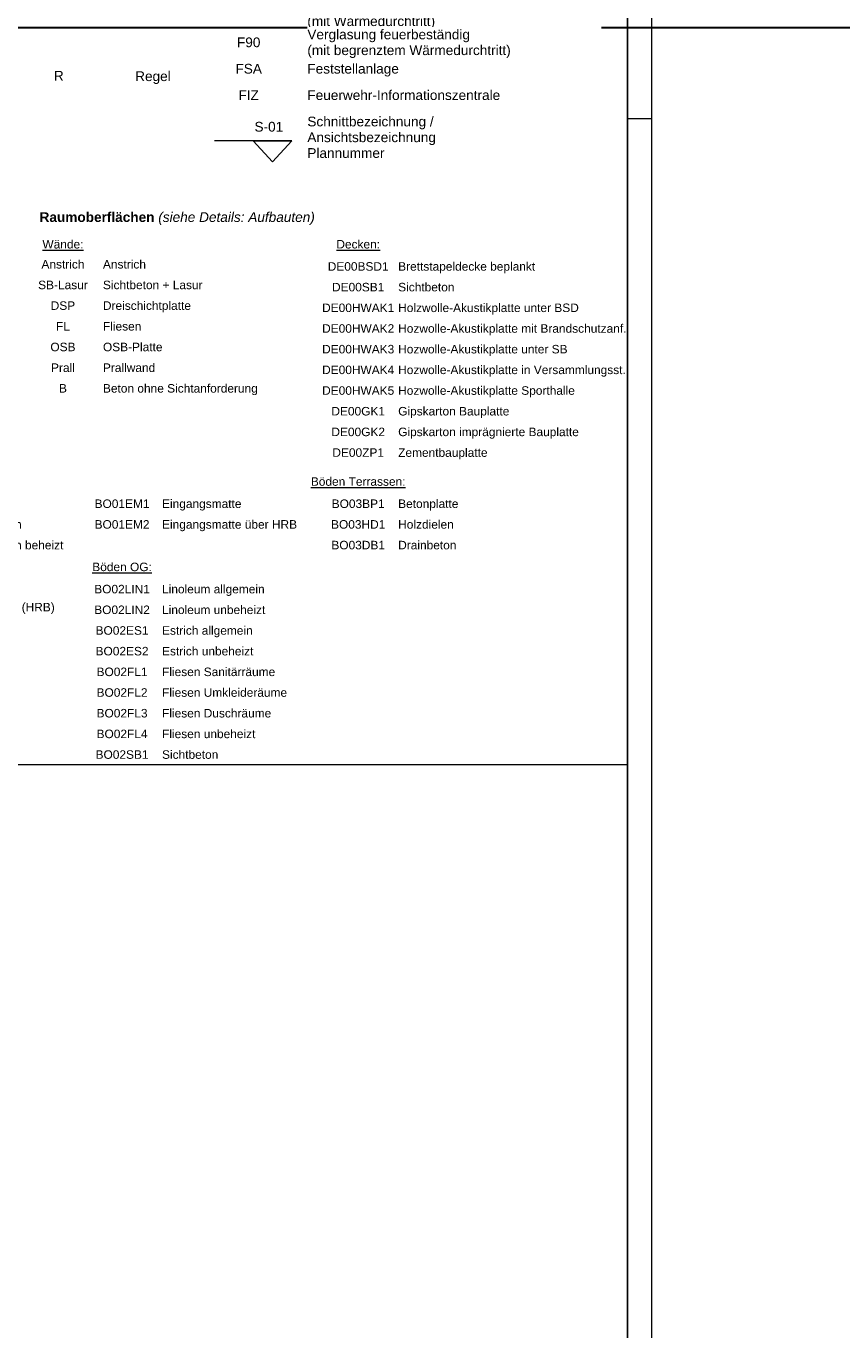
# Model space of a CAD drawing. Header units: metres. Extents: x -5203299 to 2078834, y 245743 to 5816291.
# Tile 225 of 256: x 366788 to 366873, y 5814084 to 5814219. Entities that reach past the tile are written whole.
import ezdxf

# ---------------------------------------------------------------- set-up
doc = ezdxf.new("R2010")
doc.units = ezdxf.units.M
doc.header["$LTSCALE"] = 0.5
doc.linetypes.add('ISO-02 Strichlinie', pattern=[3.81, 3.048, -0.762])
doc.linetypes.add('Linienart-22', pattern=[5.291531, 3.175, -1.058062, 0.352704, -0.705764])
for name, color, linetype, lineweight in [('70 -74 Zeichnungsblatt- 4 Plankopf Linie', 7, 'Continuous', 13), ('70 -76 Layout -2 Plankopf -Linie', 7, 'Continuous', 13), ('70 -76 Layout -2 Plankopf -Text', 7, 'Continuous', 13), ('70 -76 Layout -3 Symbole -allgemein', 7, 'Continuous', 13), ('Keine', 7, 'Continuous', 9)]:
    doc.layers.add(name, color=color, linetype=linetype, lineweight=lineweight)
doc.layers.add('99.04_Gleisplanung VP 02_23-EB-1236L-A-FAHRKANTE', color=150, linetype='Continuous', lineweight=35, true_color=0x007fff)
doc.styles.add('Arial', font='arial.ttf')
doc.styles.add('Arial (bold)', font='arialbd.ttf')

# ---------------------------------------------------------------- blocks, each defined once
blk = doc.blocks.new('_23-07-06_Massenplan_TB_Weiterführende Schule (3D)')
at = {"layer": '99.04_Gleisplanung VP 02_23-EB-1236L-A-FAHRKANTE', "flags": 128}
blk.add_lwpolyline([(562.05, 13.23), (-195.68, 13.28), (-195.68, 13.28, -0.005965), (-243.4, 13.85), (-243.4, 13.85), (-243.4, 13.85), (-544.46, 21.05, -0.000153)], format="xyb", dxfattribs=at)
blk = doc.blocks.new('Gruppe-12246')
at = {"layer": '70 -76 Layout -3 Symbole -allgemein', "color": 7, "linetype": 'Linienart-22', "lineweight": 13, "transparency": 33554687}
blk.add_line((0.01889, -0.03755), (0.00289, -0.03755), dxfattribs=at)
at = {"layer": '70 -76 Layout -3 Symbole -allgemein', "color": 7, "lineweight": 13, "transparency": 33554687, "flags": 128}
blk.add_lwpolyline([(0.01089, -0.03755), (0.01889, -0.03755), (0.01489, -0.04193)], close=True, dxfattribs=at)
blk = doc.blocks.new('KRA - LP5 - Plankopf A0 - Zeichenerklärung')
at = {"layer": '70 -76 Layout -3 Symbole -allgemein', "color": 7}
blk.add_blockref('Gruppe-12246', (0, 0), dxfattribs=at)
at = {"layer": 'Keine', "color": 7, "transparency": 33554687, "rotation": 0, "style": 'Arial'}
for s, insert, char_height, attachment_point, line_spacing_factor in [('{\\LWände:}', (-0.02844, -0.05897), 0.001762, 5, 0.970891), ('{\\LDecken:}', (0.0326, -0.05897), 0.0017621, 5, 0.970891), ('Anstrich\\PSB-Lasur\\PDSP\\PFL\\POSB\\PPrall\\PB', (-0.02844, -0.06222), 0.001762, 2, 1.456336), ('Anstrich\\PSichtbeton + Lasur\\PDreischichtplatte\\PFliesen\\POSB-Platte\\PPrallwand\\PBeton ohne Sichtanforderung', (-0.02017, -0.06222), 0.0017621, 1, 1.456336), ('DE00BSD1\\PDE00SB1\\PDE00HWAK1\\PDE00HWAK2\\PDE00HWAK3\\PDE00HWAK4\\PDE00HWAK5\\PDE00GK1\\PDE00GK2\\PDE00ZP1', (0.0326, -0.06267), 0.001762, 2, 1.456336), ('Brettstapeldecke beplankt\\PSichtbeton\\PHolzwolle-Akustikplatte unter BSD\\PHozwolle-Akustikplatte mit Brandschutzanf.\\PHozwolle-Akustikplatte unter SB\\PHozwolle-Akustikplatte in Versammlungsst.\\PHozwolle-Akustikplatte Sporthalle\\PGipskarton Bauplatte\\PGipskarton imprägnierte Bauplatte\\PZementbauplatte', (0.04087, -0.06267), 0.0017621, 1, 1.456336), ('{\\LBöden Terrassen:}', (0.0326, -0.10805), 0.0017621, 5, 0.970891), ('Linoleum allgemein\\PSportlinoleum-Schwingboden\\PSportlinoleum-Schwingboden beheizt\\PLinoleum unbeheizt\\PEstrich allgemein\\PEstrich über Hohlraumboden (HRB)\\PEstrich mit Anstrich\\PEstrich unbeheizt\\PFliesen Sanitärräume\\PFliesen Umkleideräume\\PFliesen Duschräume\\PFliesen Küchenbereich\\PFliesen unbeheizt', (-0.06899, -0.11175), 0.0017621, 1, 1.456336), ('BO01EM1\\PBO01EM2', (-0.01622, -0.11175), 0.001762, 2, 1.456336), ('Eingangsmatte\\PEingangsmatte über HRB', (-0.00795, -0.11175), 0.0017621, 1, 1.456336), ('BO03BP1\\PBO03HD1\\PBO03DB1', (0.0326, -0.11175), 0.001762, 2, 1.456336), ('Betonplatte\\PHolzdielen\\PDrainbeton', (0.04087, -0.11175), 0.0017621, 1, 1.456336), ('{\\LBöden OG:}', (-0.01622, -0.12571), 0.0017621, 5, 0.970891), ('BO02LIN1\\PBO02LIN2\\PBO02ES1\\PBO02ES2\\PBO02FL1\\PBO02FL2\\PBO02FL3\\PBO02FL4\\PBO02SB1', (-0.01622, -0.12941), 0.001762, 2, 1.456336), ('Linoleum allgemein\\PLinoleum unbeheizt\\PEstrich allgemein\\PEstrich unbeheizt\\PFliesen Sanitärräume\\PFliesen Umkleideräume\\PFliesen Duschräume\\PFliesen unbeheizt\\PSichtbeton', (-0.00795, -0.12941), 0.0017621, 1, 1.456336)]:
    blk.add_mtext(s, dxfattribs=dict(at, insert=insert, char_height=char_height, attachment_point=attachment_point, line_spacing_factor=line_spacing_factor))
at = {"color": 255}
for points in [[(0.02209, -0.01453), (0.08285, -0.01453), (0.08285, -0.00804), (0.02209, -0.00804)], [(0.0075, -0.01891), (0.01242, -0.01891), (0.01242, -0.01566), (0.0075, -0.01566)], [(0.00719, -0.02437), (0.01273, -0.02437), (0.01273, -0.02112), (0.00719, -0.02112)], [(-0.03032, -0.02582), (-0.02822, -0.02582), (-0.02822, -0.02257), (-0.03032, -0.02257)], [(-0.01351, -0.02592), (-0.00608, -0.02592), (-0.00608, -0.02268), (-0.01351, -0.02268)], [(0.00781, -0.02983), (0.0121, -0.02983), (0.0121, -0.02659), (0.00781, -0.02659)], [(0.02209, -0.02983), (0.06214, -0.02983), (0.06214, -0.02659), (0.02209, -0.02659)], [(0.02209, -0.04178), (0.04882, -0.04178), (0.04882, -0.03205), (0.02209, -0.03205)], [(-0.03327, -0.05506), (0.02428, -0.05506), (0.02428, -0.05173), (-0.03327, -0.05173)]]:
    blk.add_wipeout(points, dxfattribs=at).dxf.layer = '70 -76 Layout -2 Plankopf -Text'
at = {"layer": '70 -76 Layout -2 Plankopf -Text'}
for s, insert, char_height, attachment_point, line_spacing_factor, style in [('Verglasung mit 90 Min. Widerstand gegen Feuer\\P(mit Wärmedurchtritt)', (0.02209, -0.00856), 0.0020138, 1, 0.970891, 'Arial'), ('F90', (0.00996, -0.01619), 0.002014, 2, 0.970891, 'Arial'), ('R', (-0.03032, -0.0231), 0.00201, 1, 0.970891, 'Arial'), ('Regel', (-0.01351, -0.0232), 0.002014, 1, 0.970891, 'Arial'), ('FSA', (0.00996, -0.02165), 0.002014, 2, 0.970891, 'Arial'), ('Feuerwehr-Informationszentrale', (0.02209, -0.02711), 0.0020138, 1, 0.970891, 'Arial'), ('FIZ', (0.00996, -0.02711), 0.002014, 2, 0.970891, 'Arial'), ('Schnittbezeichnung /\\PAnsichtsbezeichnung\\PPlannummer', (0.02209, -0.03257), 0.0020138, 1, 0.970891, 'Arial'), ('Raumoberflächen {\\fArial|b0|i1|c0|p0;(siehe Details: Aufbauten)}', (-0.03327, -0.05234), 0.0020138, 1, 0.996218, 'Arial (bold)')]:
    blk.add_mtext(s, dxfattribs=dict(at, insert=insert, char_height=char_height, attachment_point=attachment_point, line_spacing_factor=line_spacing_factor, style=style))
at = {"color": 255}
blk.add_wipeout([(0.01116, -0.03637), (0.01718, -0.03637), (0.01718, -0.03312), (0.01116, -0.03312)], dxfattribs=at).dxf.layer = '70 -76 Layout -2 Plankopf -Text'
at = {"layer": '70 -76 Layout -2 Plankopf -Text', "insert": (0.01116, -0.03365), "char_height": 0.002014, "attachment_point": 1, "line_spacing_factor": 0.970891, "style": 'Arial'}
blk.add_mtext('S-01', dxfattribs=at)
at = {"color": 255}
blk.add_wipeout([(0.02209, -0.02053), (0.06433, -0.02053), (0.06433, -0.01404), (0.02209, -0.01404)], dxfattribs=at).dxf.layer = '70 -76 Layout -2 Plankopf -Text'
at = {"layer": '70 -76 Layout -2 Plankopf -Text', "insert": (0.02209, -0.01456), "char_height": 0.0020138, "attachment_point": 1, "line_spacing_factor": 0.970891, "style": 'Arial'}
blk.add_mtext('Verglasung feuerbeständig \\P(mit begrenztem Wärmedurchtritt)', dxfattribs=at)
at = {"color": 255}
blk.add_wipeout([(0.02209, -0.02437), (0.04113, -0.02437), (0.04113, -0.02112), (0.02209, -0.02112)], dxfattribs=at).dxf.layer = '70 -76 Layout -2 Plankopf -Text'
at = {"layer": '70 -76 Layout -2 Plankopf -Text', "insert": (0.02209, -0.02165), "char_height": 0.0020138, "attachment_point": 1, "line_spacing_factor": 0.970891, "style": 'Arial'}
blk.add_mtext('Feststellanlage', dxfattribs=at)
blk = doc.blocks.new('Gruppe-12250')
at = {"layer": '70 -74 Zeichnungsblatt- 4 Plankopf Linie'}
blk.add_line((0.58945, 0.4155), (0.58945, -0.11361), dxfattribs=at)
at = {"layer": '70 -76 Layout -2 Plankopf -Linie'}
blk.add_line((0.40945, 0.03998), (0.58945, 0.03998), dxfattribs=at)
at = {"layer": 'Keine', "color": 7, "transparency": 33554687}
blk.add_blockref('KRA - LP5 - Plankopf A0 - Zeichenerklärung', (0.50123, 0.20654), dxfattribs=at)
blk = doc.blocks.new('Plankopf')
at = {"layer": '70 -74 Zeichnungsblatt- 4 Plankopf Linie', "color": 7, "transparency": 33554687}
blk.add_blockref('Gruppe-12250', (0, 0), dxfattribs=at)
at = {"layer": '70 -74 Zeichnungsblatt- 4 Plankopf Linie', "color": 0, "flags": 1}
for tag in ['Approval', 'Approval', 'Approval', 'Approval', 'Approval', 'AR_Genehmigt_-_Datum', 'Auto_Generate_Page_Number', 'Auto_Total_Num_Sheets', 'Auftraggeber', 'Auftraggeber_Zusatz_-1-', 'Auftraggeber_Zusatz_-2-', 'Architekt', 'Architekt_Zusatz_-1-', 'Architekt_Zusatz_-2-', 'Approval', 'Current_Plot_Date', 'Scale', 'Sheet_Number', 'Sheet_Title', 'Teil', 'Gewerk', 'Total_Num_Sheets', 'Tragwerksplanung', 'Tragwerksplanung_Zusatz_-1-', 'Tragwerksplanung_Zusatz_-2-', 'Geschäftszeichen', 'Zone', 'Zone', 'Zone', 'Zone', 'Zone', 'Status', 'TGA', 'TGA_Zusatz_-1-', 'TGA_Zusatz_-2-', 'Zone', 'Number', 'Publish_Date', 'Number', 'Publish_Date', 'Number', 'Publish_Date', 'Number', 'Publish_Date', 'Number', 'Publish_Date', 'Planungsgrundlagen', 'Plot_Date_Format', 'BH_Genehmigt_-_Datum', 'Papiermaße', 'Ebene', 'Page_Number', 'Plannummer_Fachplaner', 'File_Name', 'File_Name_Include_Path', 'Projektname_Zusatz', 'Project_Address', 'Landschaftsarchitekt', 'Landschaftsarchitekten_Zusatz-1-', 'Landschaftsarchitekten_Zusatz_-2-', 'Höhe_üNHN', 'Leistungsphase', 'Number', 'Publish_Date', 'Recipients', 'Recipients', 'Recipients', 'Recipients', 'Recipients', 'Project_Date', 'Project_ID', 'Project_Name', 'Recipients', 'Date', 'Note', 'Date', 'Note', 'Date', 'Note', 'Date', 'Note', 'Date', 'Note', 'Format', 'Date', 'Date', 'Note']:
    blk.add_attdef(tag, (-0.5945, -0.4205), '', height=0.00018, dxfattribs=at)
at = {"layer": '70 -74 Zeichnungsblatt- 4 Plankopf Linie', "color": 7, "linetype": 'ISO-02 Strichlinie', "lineweight": 5, "transparency": 33554687}
blk.add_line((0.5945, 0.1735), (0.5895, 0.1735), dxfattribs=at)
at = {"layer": '70 -74 Zeichnungsblatt- 4 Plankopf Linie', "transparency": 33554687, "flags": 128}
for points in [[(-0.5945, 0.4205), (0.5945, 0.4205), (0.5945, -0.4205), (-0.5945, -0.4205)], [(-0.5745, -0.4155), (-0.5745, 0.4155), (0.5895, 0.4155), (0.5895, -0.4155)]]:
    blk.add_lwpolyline(points, close=True, dxfattribs=at)

msp = doc.modelspace()

# ---------------------------------------------------------------- block references
at = {"layer": 'Keine', "color": 1}
msp.add_blockref('_23-07-06_Massenplan_TB_Weiterführende Schule (3D)', (366592.8, 5814205.71), dxfattribs=at)

# ---------------------------------------------------------------- next in the draw order: block references
at = {"layer": '70 -74 Zeichnungsblatt- 4 Plankopf Linie', "xscale": 500, "yscale": 500, "zscale": 500}
msp.add_blockref('Plankopf', (366555.71, 5814122.76), dxfattribs=at)

doc.saveas('drawing.dxf')
